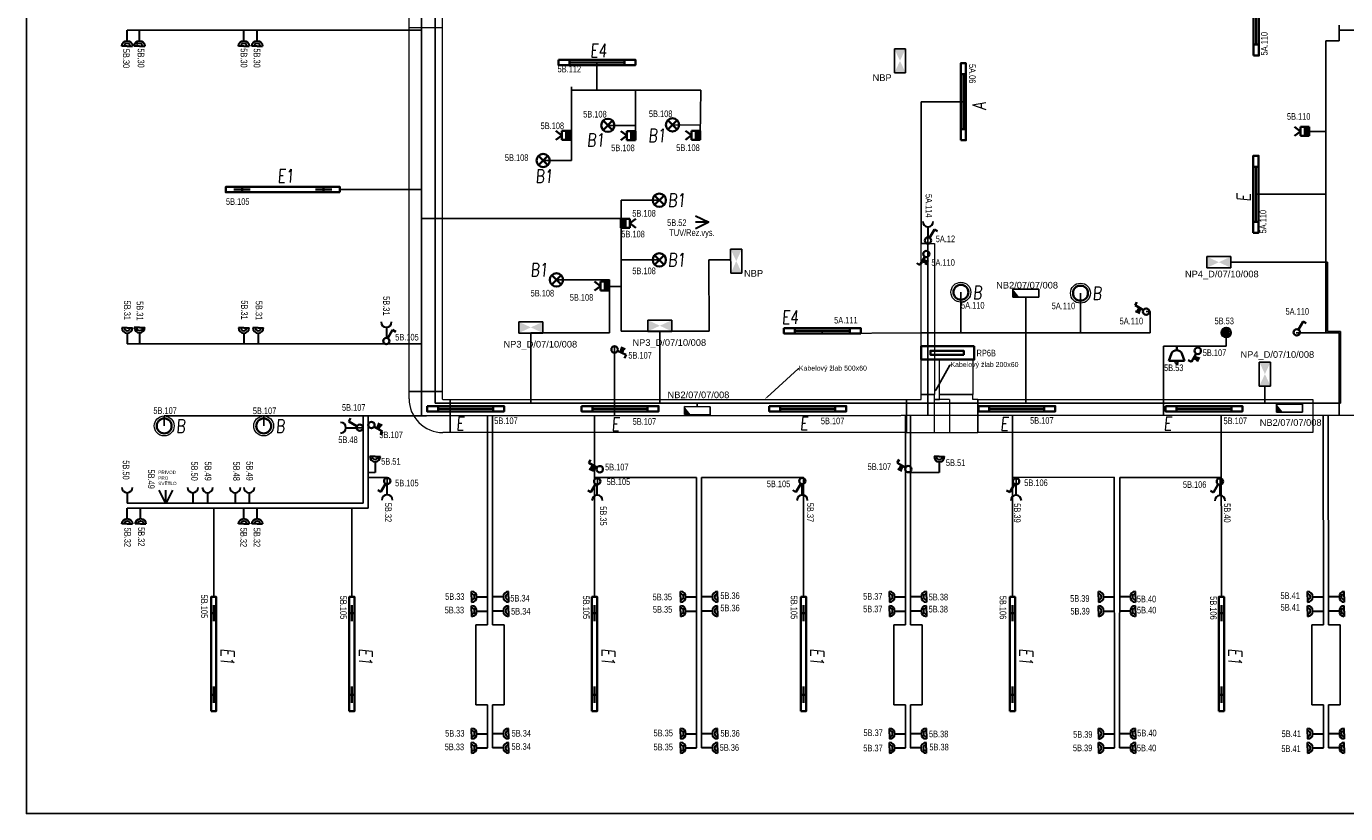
# Model space of a CAD drawing. Header units: millimetres. Extents: x 370888 to 505664, y 284292 to 447185.
# Tile 1 of 41: x 373037 to 392924, y 284292 to 296150. Entities that reach past the tile are written whole.
import ezdxf
from ezdxf import colors
from ezdxf.entities.mleader import LeaderData, LeaderLine
from ezdxf.enums import TextEntityAlignment as Align
from ezdxf.math import Vec2, Vec3

# ---------------------------------------------------------------- set-up
doc = ezdxf.new("R2010")
doc.units = ezdxf.units.MM
doc.header["$LTSCALE"] = 100
doc.layers.get('0').update_dxf_attribs({"color": 21, "linetype": 'CONTINUOUS'})
for name, color, linetype, lineweight in [('2DE_OBL', 91, 'CONTINUOUS', 35), ('2DE_OBL_L1', 91, 'CONTINUOUS', 35), ('CP_DETAL', 33, 'CONTINUOUS', 18), ('E_KABELOVY ŽLAB', 36, 'CONTINUOUS', 25), ('E_NOUZOVÉ+PP OSVĚTLENÍ', 60, 'CONTINUOUS', 25), ('E_ROZVADĚČE', 1, 'CONTINUOUS', 35), ('E_SVĚTLA POPIS', 130, 'CONTINUOUS', 30), ('E_VEDENÍ SILNOPROUD', 50, 'CONTINUOUS', 25), ('E_VEDENÍ_CBS', 214, 'CONTINUOUS', 25), ('E_VYPINACE', 170, 'CONTINUOUS', 35), ('E_ZÁSUVKY POPIS', 111, 'CONTINUOUS', 30), ('E_ZÁSUVKY-DVOJITE', 7, 'CONTINUOUS', 30), ('E_ZÁSUVKY.OST.+VYVODY', 11, 'CONTINUOUS', 30), ('E_ŽLABY', 40, 'CONTINUOUS', 15), ('U1 LIGHTING', 10, 'CONTINUOUS', 35)]:
    doc.layers.add(name, color=color, linetype=linetype, lineweight=lineweight)
for name, color, linetype in [('BEZPECNOSTNE SVETLA', 80, 'CONTINUOUS'), ('E_RÁM', 253, 'CONTINUOUS'), ('GC3_MEP_E_LV_SECURITY LIGHT', 80, 'CONTINUOUS'), ('PIKTOGRAMY', 210, 'CONTINUOUS'), ('PRIPOJKA 230V', 1, 'CONTINUOUS'), ('ŽLAB', 7, 'CONTINUOUS')]:
    doc.layers.add(name, color=color, linetype=linetype)
doc.styles.add('ARIAL', font='arial.ttf')
doc.styles.add('CP_ATTR', font='ROMANS.SHX')
doc.styles.add('CS-ROMANS', font='romans.shx', dxfattribs={"width": 0.75, "oblique": 5})
doc.styles.get("Standard").update_dxf_attribs({"font": 'arial.ttf'})
doc.styles.add('V+P_01_B3_E_FP_001$0$BLOCK', font='romans.shx', dxfattribs={"width": 0.8})

# ---------------------------------------------------------------- blocks, each defined once
blk = doc.blocks.new('A$C3423193F')
at = {"color": 1, "linetype": 'ByBlock'}
for p, q in [((80, 240), (0, 240)), ((80, 240), (160, 240)), ((80, 160), (80, 0))]:
    blk.add_line(p, q, dxfattribs=at)
for radius in [80, 45.2]:
    blk.add_arc((80, 240), radius, 180, 0, dxfattribs=at)
blk = doc.blocks.new('zasuvka_jednoducha')
at = {"color": 1, "lineweight": 30}
blk.add_line((19281, 12983), (19281, 13143), dxfattribs=at)
blk.add_arc((19281, 12903), 80, 0, 180, dxfattribs=at)
blk = doc.blocks.new('*U28', base_point=(57391, -22719))
at = {"lineweight": 30, "ltscale": 0.1}
for p, q in [((57291, -22519), (57391, -22719)), ((57391, -22719), (57391, -22519)), ((57391, -22719), (57491, -22519))]:
    blk.add_line(p, q, dxfattribs=at)
blk = doc.blocks.new('pripojka 230V')
at = {"layer": 'PRIPOJKA 230V', "color": 1, "xscale": -1}
blk.add_blockref('*U28', (0, -2, -40), dxfattribs=at)
blk = doc.blocks.new('*U30')
at = {"color": 0, "linetype": 'ByBlock'}
for p, q in [((24, 249.57), (96, 374.28)), ((96, 374.28), (143.56, 346.82))]:
    blk.add_line(p, q, dxfattribs=at)
blk.add_circle((0, 208), 48, dxfattribs=at)
blk = doc.blocks.new('prepinas-svetel-jednoduchy')
at = {"layer": 'E_VYPINACE', "rotation": 89.99999999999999}
blk.add_blockref('*U30', (208, 2), dxfattribs=at)
blk = doc.blocks.new('E')
at = {"layer": 'U1 LIGHTING', "style": 'CS-ROMANS', "oblique": 5, "width": 0.75}
blk.add_text('E', height=200, dxfattribs=at).set_placement((229480, 21709))
blk = doc.blocks.new('*U24')
at = {"color": 0, "linetype": 'ByBlock'}
for p, q in [((24, 249.57), (96, 374.28)), ((96, 374.28), (143.56, 346.82))]:
    blk.add_line(p, q, dxfattribs=at)
blk.add_circle((0, 208), 48, dxfattribs=at)
blk = doc.blocks.new('tlacitko_prepinac_svetla')
at = {"layer": 'E_VYPINACE'}
for points in [[(16875, 8774), (16940, 8744)], [(16888, 8798), (16951, 8769)], [(16930, 8722), (16960, 8787)]]:
    blk.add_lwpolyline(points, dxfattribs=at)
at = {"layer": 'E_VYPINACE', "rotation": 180}
blk.add_blockref('*U24', (16937, 9090), dxfattribs=at)
blk = doc.blocks.new('*U32', base_point=(28429, 5840))
at = {"linetype": 'ByBlock'}
blk.add_hatch(color=0, dxfattribs=at).paths.add_polyline_path([(28362, 5840), (28497, 5840), (28497, 5772), (28362, 5772)])
at = {"color": 0, "linetype": 'ByBlock'}
for p, q in [((28429, 5907), (28362, 5997)), ((28429, 5907), (28497, 5997)), ((28362, 5907), (28497, 5907)), ((28362, 5772), (28362, 5907)), ((28362, 5840), (28497, 5840)), ((28497, 5772), (28362, 5772)), ((28497, 5907), (28497, 5772))]:
    blk.add_line(p, q, dxfattribs=at)
blk = doc.blocks.new('pohybove-cidlo-svetla')
at = {"layer": 'E_VYPINACE', "rotation": 180}
blk.add_blockref('*U32', (-1, 30), dxfattribs=at)
blk = doc.blocks.new('*U52')
for p, q in [((0, -250), (0, 250)), ((0, 250), (110, 250)), ((120, 260), (120, 370)), ((120, 370), (620, 370)), ((620, 370), (620, 260)), ((110, -250), (0, -250))]:
    blk.add_line(p, q)
for radius in [510, 10]:
    blk.add_arc((110, 260), radius, 270, 0)
at = {"style": 'CP_ATTR', "flags": 9}
for tag in ['NAME', 'PRODUCER', 'PRODUCT-TYPE', 'ARTICLE', 'FLOW', 'NUMBER', 'SYSTEM', 'FORM', 'SIZE', 'OTHER']:
    blk.add_attdef(tag, (0, 0), '', height=0.0001, dxfattribs=at)
blk = doc.blocks.new('*U53')
for p, q in [((0, -250), (0, 250)), ((0, 250), (10960, 250)), ((10960, 250), (10960, -250)), ((10960, -250), (0, -250))]:
    blk.add_line(p, q)
at = {"style": 'CP_ATTR', "flags": 9}
for tag in ['NAME', 'PRODUCER', 'PRODUCT-TYPE', 'ARTICLE', 'FLOW', 'NUMBER', 'SYSTEM', 'FORM', 'SIZE', 'OTHER']:
    blk.add_attdef(tag, (0, 0), '', height=0.0001, dxfattribs=at)
blk = doc.blocks.new('*U54')
for p, q in [((0, -250), (0, 250)), ((0, 250), (0, 250)), ((0, 250), (225, 250)), ((225, 325), (225, 325)), ((225, 325), (425, 325)), ((225, 250), (225, 325)), ((425, 325), (425, 325)), ((425, 250), (425, 325)), ((650, 250), (425, 250)), ((650, 250), (650, 250)), ((650, 250), (650, -250)), ((0, -250), (0, -250)), ((0, -250), (650, -250)), ((650, -250), (650, -250))]:
    blk.add_line(p, q)
at = {"style": 'CP_ATTR', "flags": 9}
for tag in ['NAME', 'PRODUCER', 'PRODUCT-TYPE', 'ARTICLE', 'FLOW', 'NUMBER', 'SYSTEM', 'FORM', 'SIZE', 'OTHER']:
    blk.add_attdef(tag, (0, 0), '', height=0.0001, dxfattribs=at)
blk = doc.blocks.new('*U55')
for p, q in [((0, -100), (0, 100)), ((0, 100), (2275, 100)), ((2275, 100), (2275, -100)), ((2275, -100), (0, -100))]:
    blk.add_line(p, q)
at = {"style": 'CP_ATTR', "flags": 9}
for tag in ['NAME', 'PRODUCER', 'PRODUCT-TYPE', 'ARTICLE', 'FLOW', 'NUMBER', 'SYSTEM', 'FORM', 'SIZE', 'OTHER']:
    blk.add_attdef(tag, (0, 0), '', height=0.0001, dxfattribs=at)
blk = doc.blocks.new('2DELLI009_CZ')
for p, q in [((-0.5, 0.1), (-0.5, -0.1)), ((-0.5, 0), (0.5, 0)), ((0.5, 0.1), (0.5, -0.1))]:
    blk.add_line(p, q)
blk.add_lwpolyline([(-0.7, 0.2), (0.7, 0.2), (0.7, -0.2), (-0.7, -0.2)], close=True)
at = {"linetype": 'ByBlock', "style": 'CP_ATTR', "flags": 9}
for tag, p in [('NAME', (-0.092, -0.018)), ('GROUP', (-0.092, -0.018)), ('NUMBER', (-0.092, -0.018)), ('PRODUCER', (-0.092, -0.018)), ('ARTICLE', (-0.092, -0.018)), ('CHARACTER', (-0.092, -0.018)), ('VOLTAGE', (-0.092, -0.019)), ('WEIGHT', (-0.092, -0.018)), ('OTHER', (-0.092, -0.018)), ('PRODUCT-TYPE', (-0.092, -0.019)), ('ORDER-NO', (-0.092, -0.019)), ('POWER', (-0.092, -0.019))]:
    blk.add_attdef(tag, text='', height=0.00005, dxfattribs=at).set_placement(p, align=Align.MIDDLE_LEFT)
blk = doc.blocks.new('*U56')
at = {"layer": 'GC3_MEP_E_LV_SECURITY LIGHT', "linetype": 'ByBlock'}
for p, q in [((135, 59), (-255, 61)), ((-255, 61), (-255, -59)), ((135, -61), (135, 59)), ((-255, -59), (135, -61))]:
    blk.add_line(p, q, dxfattribs=at)
at = {"layer": 'GC3_MEP_E_LV_SECURITY LIGHT'}
blk.add_solid([(-255, 61), (-255, -59), (-158, -60)], dxfattribs=at)
at = {"layer": 'BEZPECNOSTNE SVETLA', "style": 'ARIAL'}
blk.add_attdef('BEZ.SV', (52, -54), '', height=100, dxfattribs=at)
blk = doc.blocks.new('V+P_01_B3_E_FP_001$0$E-LI-35')
at = {"layer": 'E_NOUZOVÉ+PP OSVĚTLENÍ', "linetype": 'ByBlock'}
for p, q in [((-10.9, -1.9), (10.9, -1.9)), ((-10.9, -12.1), (-10.9, -1.9)), ((10.9, -1.9), (10.9, -12.1)), ((-10.9, -12.1), (10.9, -12.1))]:
    blk.add_line(p, q, dxfattribs=at)
at = {"layer": 'E_NOUZOVÉ+PP OSVĚTLENÍ'}
blk.add_solid([(-10.9, -12.1), (-10.9, -1.9), (10.9, -1.9), (10.9, -12.1)], dxfattribs=at)
at = {"layer": 'E_NOUZOVÉ+PP OSVĚTLENÍ', "style": 'V+P_01_B3_E_FP_001$0$BLOCK', "width": 0.8, "flags": 8}
for tag, p in [('DIVERS.1', (-17.9, -2.1)), ('DIVERS.2', (-16.4, -12))]:
    blk.add_attdef(tag, text='', height=7.25, dxfattribs=at).set_placement(p, align=Align.RIGHT)
at = {"layer": 'E_NOUZOVÉ+PP OSVĚTLENÍ', "style": 'V+P_01_B3_E_FP_001$0$BLOCK', "width": 0.8}
for tag, p, height, flags in [('BLOCKNAME', (-6.8, -1.4), 2.54, 3), ('LEISTUNG', (13.3, -12), 7.25, 8)]:
    blk.add_attdef(tag, p, '', height=height, dxfattribs=dict(at, flags=flags))
blk.add_attdef('STROMKREIS', text='', height=7.25, dxfattribs=at).set_placement((-11.8, -23.8), align=Align.BOTTOM_CENTER)
blk = doc.blocks.new('*U59')
at = {"layer": 'GC3_MEP_E_LV_SECURITY LIGHT', "xscale": 16.54563019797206, "yscale": 16.54563022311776, "zscale": 16.54563022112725, "rotation": 270.0000000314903}
blk.add_blockref('V+P_01_B3_E_FP_001$0$E-LI-35', (116, 0), dxfattribs=at)
at = {"layer": 'PIKTOGRAMY', "style": 'ARIAL'}
blk.add_attdef('PIKTOGRAM', (162, -40), '', height=100, dxfattribs=at)
blk = doc.blocks.new('*U60')
at = {"layer": 'GC3_MEP_E_LV_SECURITY LIGHT', "xscale": 16.54563019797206, "yscale": 16.54563022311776, "zscale": 16.54563022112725}
blk.add_blockref('V+P_01_B3_E_FP_001$0$E-LI-35', (0, 116), dxfattribs=at)
at = {"layer": 'PIKTOGRAMY', "style": 'ARIAL'}
blk.add_attdef('PIKTOGRAM', (162, -40), '', height=100, dxfattribs=at)
blk = doc.blocks.new('*U61')
at = {"layer": 'GC3_MEP_E_LV_SECURITY LIGHT', "xscale": 16.54563019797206, "yscale": 16.54563022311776, "zscale": 16.54563022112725, "rotation": 270.2193183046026}
blk.add_blockref('V+P_01_B3_E_FP_001$0$E-LI-35', (116, 0), dxfattribs=at)
at = {"layer": 'PIKTOGRAMY', "style": 'ARIAL'}
blk.add_attdef('PIKTOGRAM', (162, -40), '', height=100, dxfattribs=at)
blk = doc.blocks.new('2DELLI018_CZ')
for p, q in [((-0.6, 0), (-0.4, 0)), ((-0.5, 0.1), (-0.5, -0.1)), ((0.4, 0), (0.6, 0)), ((0.5, 0.1), (0.5, -0.1))]:
    blk.add_line(p, q)
blk.add_lwpolyline([(-0.7, 0.2), (0.7, 0.2), (0.7, -0.2), (-0.7, -0.2)], close=True)
at = {"linetype": 'ByBlock', "style": 'CP_ATTR', "flags": 9}
for tag, p in [('NAME', (-0.092, -0.018)), ('GROUP', (-0.092, -0.018)), ('NUMBER', (-0.092, -0.018)), ('PRODUCER', (-0.092, -0.018)), ('ARTICLE', (-0.092, -0.018)), ('CHARACTER', (-0.092, -0.018)), ('VOLTAGE', (-0.092, -0.019)), ('WEIGHT', (-0.092, -0.018)), ('OTHER', (-0.092, -0.018)), ('PRODUCT-TYPE', (-0.092, -0.019)), ('ORDER-NO', (-0.092, -0.019)), ('POWER', (-0.092, -0.019))]:
    blk.add_attdef(tag, text='', height=0.00005, dxfattribs=at).set_placement(p, align=Align.MIDDLE_LEFT)
blk = doc.blocks.new('E1')
at = {"layer": 'U1 LIGHTING', "style": 'CS-ROMANS', "oblique": 5, "width": 0.75}
blk.add_text('E1', height=200, dxfattribs=at).set_placement((229480, 21709))
blk = doc.blocks.new('2DELPH010_CZ')
blk.add_ellipse((0, 0), major_axis=(-0.053, 0.053), ratio=1, start_param=3.926991, end_param=10.210176)
at = {"layer": 'CP_DETAL'}
blk.add_ellipse((0, 0), major_axis=(-0.0707, 0.0707), ratio=1, start_param=3.926991, end_param=10.210176, dxfattribs=at)
at = {"linetype": 'ByBlock', "style": 'CP_ATTR', "flags": 9}
for tag in ['NAME', 'GROUP', 'NUMBER', 'PRODUCER', 'ARTICLE', 'PRODUCT-TYPE', 'ORDER-NO', 'CHARACTER', 'POWER', 'VOLTAGE', 'WEIGHT', 'OTHER']:
    blk.add_attdef(tag, text='', height=0.00000005, dxfattribs=at).set_placement((0, 0), align=Align.MIDDLE_LEFT)
blk = doc.blocks.new('B')
at = {"layer": 'U1 LIGHTING', "style": 'CS-ROMANS', "oblique": 5, "width": 0.75}
blk.add_text('B', height=200, dxfattribs=at).set_placement((229480, 21709))
blk = doc.blocks.new('*U62')
for p, q in [((0, -250), (0, 250)), ((0, 250), (6877, 250)), ((6877, 250), (6877, -250)), ((6877, -250), (0, -250))]:
    blk.add_line(p, q)
at = {"style": 'CP_ATTR', "flags": 9}
for tag in ['NAME', 'PRODUCER', 'PRODUCT-TYPE', 'ARTICLE', 'FLOW', 'NUMBER', 'SYSTEM', 'FORM', 'SIZE', 'OTHER']:
    blk.add_attdef(tag, (0, 0), '', height=0.0001, dxfattribs=at)
blk = doc.blocks.new('E4')
at = {"layer": 'U1 LIGHTING', "style": 'CS-ROMANS', "oblique": 5, "width": 0.75}
blk.add_text('E4', height=200, dxfattribs=at).set_placement((229480, 21709))
blk = doc.blocks.new('2DELLI_01_CZ')
for p, q in [((-0.354, 0.354), (0.354, -0.354)), ((-0.354, -0.354), (0.354, 0.354))]:
    blk.add_line(p, q)
blk.add_circle((0, 0), 0.5)
at = {"linetype": 'ByBlock', "style": 'CP_ATTR', "flags": 9}
for tag, p in [('NAME', (-0.092, -0.018)), ('GROUP', (-0.092, -0.018)), ('NUMBER', (-0.092, -0.018)), ('PRODUCER', (-0.092, -0.018)), ('ARTICLE', (-0.092, -0.018)), ('CHARACTER', (-0.092, -0.018)), ('VOLTAGE', (-0.092, -0.019)), ('WEIGHT', (-0.092, -0.018)), ('OTHER', (-0.092, -0.018)), ('PRODUCT-TYPE', (-0.092, -0.019)), ('ORDER-NO', (-0.092, -0.019)), ('POWER', (-0.092, -0.019))]:
    blk.add_attdef(tag, text='', height=0.00005, dxfattribs=at).set_placement(p, align=Align.MIDDLE_LEFT)
blk = doc.blocks.new('B1')
at = {"layer": 'U1 LIGHTING', "style": 'CS-ROMANS', "oblique": 5, "width": 0.75}
blk.add_text('B1', height=200, dxfattribs=at).set_placement((229480, 21709))
blk = doc.blocks.new('CPEL_3386')
blk.add_hatch(color=256).paths.add_polyline_path([(-0.2, 0, 1), (0.2, 0, 1)])
for radius in [0.35, 0.2]:
    blk.add_circle((0, 0), radius)
at = {"linetype": 'ByBlock', "style": 'CP_ATTR', "flags": 9}
for tag, p in [('NAME', (-0.092, -0.018)), ('GROUP', (-0.092, -0.018)), ('NUMBER', (-0.092, -0.018)), ('PRODUCER', (-0.092, -0.018)), ('ARTICLE', (-0.092, -0.018)), ('CHARACTER', (-0.092, -0.018)), ('VOLTAGE', (-0.092, -0.019)), ('WEIGHT', (-0.092, -0.018)), ('OTHER', (-0.092, -0.018)), ('PRODUCT-TYPE', (-0.092, -0.019)), ('ORDER-NO', (-0.092, -0.019)), ('POWER', (-0.092, -0.019))]:
    blk.add_attdef(tag, text='', height=0.00005, dxfattribs=at).set_placement(p, align=Align.MIDDLE_LEFT)
blk = doc.blocks.new('CPEL_1003')
for p, q in [((0, 0), (0, -0.3)), ((-0.4, -0.55), (-0.6, -1.1)), ((0.4, -0.55), (0.6, -1.1)), ((-0.6, -1.1), (0.6, -1.1))]:
    blk.add_line(p, q)
blk.add_circle((0, -1.2), 0.1)
blk.add_arc((0, -0.745), 0.445, 25.98923, 154.01077)
at = {"linetype": 'ByBlock', "style": 'CP_ATTR', "flags": 9}
for tag, p in [('NAME', (-0.092, -0.018)), ('GROUP', (-0.092, -0.018)), ('NUMBER', (-0.092, -0.018)), ('PRODUCER', (-0.092, -0.018)), ('ARTICLE', (-0.092, -0.018)), ('CHARACTER', (-0.092, -0.018)), ('VOLTAGE', (-0.092, -0.019)), ('WEIGHT', (-0.092, -0.018)), ('OTHER', (-0.092, -0.018)), ('PRODUCT-TYPE', (-0.092, -0.019)), ('ORDER-NO', (-0.092, -0.019)), ('POWER', (-0.092, -0.019))]:
    blk.add_attdef(tag, text='', height=0.00005, dxfattribs=at).set_placement(p, align=Align.MIDDLE_LEFT)
blk = doc.blocks.new('Rozvaděč')
at = {"layer": 'E_ROZVADĚČE'}
blk.add_lwpolyline([(2, 6), (802, 6), (802, 206), (2, 206), (2, 6)], dxfattribs=at)
blk.add_lwpolyline([(161, 134), (664, 134), (664, 73), (161, 73)], close=True, dxfattribs=at)
blk = doc.blocks.new('*U153')
for p, q in [((0, -250), (0, 250)), ((0, 250), (0, 250)), ((0, 250), (75, 250)), ((75, 325), (75, 325)), ((75, 325), (575, 325)), ((75, 250), (75, 325)), ((575, 325), (575, 325)), ((575, 250), (575, 325)), ((650, 250), (575, 250)), ((650, 250), (650, 250)), ((650, 250), (650, -250)), ((0, -250), (0, -250)), ((0, -250), (650, -250)), ((650, -250), (650, -250))]:
    blk.add_line(p, q)
at = {"style": 'CP_ATTR', "flags": 9}
for tag in ['NAME', 'PRODUCER', 'PRODUCT-TYPE', 'ARTICLE', 'FLOW', 'NUMBER', 'SYSTEM', 'FORM', 'SIZE', 'OTHER']:
    blk.add_attdef(tag, (0, 0), '', height=0.0001, dxfattribs=at)
blk = doc.blocks.new('*U154')
for p, q in [((0, -250), (0, 250)), ((0, 250), (5050, 250)), ((5050, 250), (5050, -250)), ((5050, -250), (0, -250))]:
    blk.add_line(p, q)
at = {"linetype": 'ByBlock', "style": 'CP_ATTR', "flags": 9}
for tag in ['NAME', 'PRODUCER', 'PRODUCT-TYPE', 'ARTICLE', 'FLOW', 'NUMBER', 'SYSTEM', 'FORM', 'SIZE', 'OTHER']:
    blk.add_attdef(tag, (0, 0), '', height=0.0001, dxfattribs=at)
blk = doc.blocks.new('*U158')
for p, q in [((0, -250), (0, 250)), ((0, 250), (526, 250)), ((526, 250), (526, -250)), ((526, -250), (0, -250))]:
    blk.add_line(p, q)
at = {"linetype": 'ByBlock', "style": 'CP_ATTR', "flags": 9}
for tag in ['NAME', 'PRODUCER', 'PRODUCT-TYPE', 'ARTICLE', 'FLOW', 'NUMBER', 'SYSTEM', 'FORM', 'SIZE', 'OTHER']:
    blk.add_attdef(tag, (0, 0), '', height=0.0001, dxfattribs=at)
blk = doc.blocks.new('A')
at = {"layer": 'U1 LIGHTING', "style": 'CS-ROMANS', "oblique": 5, "width": 0.75}
blk.add_text('A', height=200, dxfattribs=at).set_placement((229480, 21709))

msp = doc.modelspace()

# ---------------------------------------------------------------- linework, layer by layer
at = {"layer": 'E_RÁM', "color": 252, "true_color": 0x939598}
msp.add_lwpolyline([(399617, 284292), (373037, 284292), (373037, 307972), (399617, 307972)], close=True, dxfattribs=at)
at = {"layer": 'E_VEDENÍ SILNOPROUD'}
for p, q in [((378992, 302080), (378992, 290285)), ((392827, 296170), (392827, 296095)), ((374556, 296095), (379001, 296095)), ((392827, 295932), (392627, 295932)), ((392627, 295932), (392627, 291532)), ((392827, 296095), (392827, 295932)), ((392827, 296095), (398097, 296095)), ((381638, 295608), (381638, 295192)), ((381252, 295192), (381252, 295242)), ((383202, 295192), (381252, 295192)), ((381252, 294130), (381252, 295192)), ((382220, 294505), (382220, 295192)), ((383196, 294509), (383202, 295192)), ((387161, 295016), (386527, 295016)), ((386527, 295016), (386527, 292882)), ((381802, 294660), (382220, 294660)), ((382777, 294667), (383197, 294663)), ((392376, 294568), (392627, 294568)), ((380827, 294130), (381252, 294130)), ((377762, 293692), (378992, 293692)), ((382578, 293532), (382002, 293532)), ((382002, 291557), (382002, 293532)), ((391572, 293621), (392627, 293621)), ((382002, 293257), (379001, 293257)), ((386627, 292878), (386628, 292973)), ((386527, 292882), (386627, 292878)), ((386627, 290290), (386627, 292882)), ((382578, 292632), (382002, 292632)), ((381027, 292332), (381827, 292332)), ((381827, 292232), (381827, 292332)), ((381827, 292232), (382002, 292232)), ((381827, 292232), (381827, 291532)), ((387124, 292146), (387121, 291532)), ((388927, 292132), (388927, 291532)), ((389977, 291854), (389917, 291854)), ((389977, 291532), (389977, 291854)), ((382002, 291557), (382586, 291557)), ((385035, 291566), (385035, 291526)), ((374556, 291370), (378992, 291370)), ((381827, 291532), (380641, 291532)), ((385035, 291526), (386527, 291532)), ((388927, 291532), (386527, 291532)), ((388927, 291532), (389977, 291532)), ((391122, 291332), (391122, 291540)), ((392177, 291532), (392627, 291532)), ((392627, 291532), (392827, 291532)), ((392827, 291532), (392827, 290294)), ((381902, 291332), (381903, 290287)), ((390177, 291332), (390177, 290292)), ((391122, 291332), (390177, 291332)), ((375114, 290132), (375114, 290285)), ((375114, 290285), (379069, 290285)), ((376614, 290285), (376614, 290132)), ((378114, 290285), (378114, 290105)), ((378189, 290285), (378189, 289343)), ((379069, 290285), (394464, 290295)), ((379989, 289357), (379989, 290286)), ((380064, 287135), (380062, 290286)), ((381602, 287557), (381601, 290287)), ((386289, 289357), (386289, 290290)), ((386364, 287135), (386362, 290290)), ((387902, 287557), (387900, 290291)), ((391052, 287557), (391050, 290293)), ((392589, 287135), (392587, 290294)), ((392664, 287135), (392662, 290294)), ((375114, 290132), (375114, 290132)), ((375114, 290132), (375114, 290132)), ((375114, 290132), (375114, 290132)), ((375114, 290132), (375114, 290132)), ((378114, 290105), (378014, 290105)), ((378114, 288970), (378114, 290105)), ((378293, 289432), (378189, 289432)), ((378189, 288895), (378189, 289357)), ((378189, 289357), (378473, 289357)), ((378475, 289255), (378473, 289357)), ((379989, 287135), (379989, 289357)), ((383139, 289357), (381601, 289357)), ((381644, 289249), (381644, 289357)), ((383139, 285282), (383139, 289357)), ((384752, 289357), (383214, 289357)), ((383214, 289357), (383214, 285282)), ((384752, 287557), (384752, 289357)), ((386289, 287135), (386289, 289357)), ((386799, 289432), (386363, 289432)), ((389433, 289361), (387903, 289357)), ((387956, 289249), (387956, 289357)), ((389439, 285281), (389433, 289361)), ((389514, 285282), (389519, 289357)), ((389519, 289357), (391051, 289357)), ((391031, 289244), (391031, 289357)), ((374556, 288970), (378114, 288970)), ((374556, 288895), (378189, 288895)), ((375860, 287557), (375860, 288895)), ((377944, 287557), (377944, 288895)), ((379814, 285930), (379814, 287135)), ((379814, 287135), (379989, 287135)), ((380239, 287135), (380064, 287135)), ((380239, 285930), (380239, 287135)), ((386114, 285930), (386114, 287135)), ((386114, 287135), (386289, 287135)), ((386539, 287135), (386364, 287135)), ((386539, 285930), (386539, 287135)), ((392414, 285930), (392414, 287135)), ((392414, 287135), (392589, 287135)), ((392840, 287135), (392664, 287135)), ((392840, 285930), (392840, 287135)), ((379989, 285930), (379814, 285930)), ((379989, 285282), (379989, 285930)), ((380064, 285282), (380064, 285930)), ((380064, 285930), (380239, 285930)), ((386289, 285930), (386114, 285930)), ((386289, 285282), (386289, 285930)), ((386364, 285282), (386364, 285930)), ((386364, 285930), (386539, 285930)), ((392589, 285930), (392414, 285930)), ((392589, 285282), (392589, 285930)), ((392664, 285282), (392664, 285930)), ((392664, 285930), (392840, 285930))]:
    msp.add_line(p, q, dxfattribs=at)
at = {"layer": 'E_VEDENÍ_CBS'}
for p, q in [((379199, 301857), (379199, 290474)), ((383323, 292632), (383654, 292633)), ((383327, 291557), (383323, 292632)), ((391193, 292598), (392527, 292598)), ((392527, 292598), (392652, 292598)), ((392627, 292598), (392627, 292598)), ((392652, 292598), (392652, 291556)), ((388104, 292072), (388104, 290474)), ((382586, 291557), (383327, 291557)), ((382586, 291557), (382586, 290474)), ((392652, 291556), (392848, 291556)), ((392848, 291556), (392848, 290474)), ((380641, 291532), (380641, 290474)), ((391707, 290733), (391707, 290474)), ((379199, 290474), (391707, 290474)), ((383150, 290422), (383150, 290474)), ((391707, 290474), (392848, 290474)), ((392078, 290459), (392078, 290474))]:
    msp.add_line(p, q, dxfattribs=at)
at = {"layer": 'E_ŽLABY'}
msp.add_line((378805, 296132), (379305, 296132), dxfattribs=at)

# ---------------------------------------------------------------- block references
msp.add_blockref('E1', (147340, 272090))
for name, p, rotation in [('Rozvaděč', (387328, 291338), 180), ('E1', (354258, 516259), 270), ('E1', (356342, 516259), 270), ('E1', (360000, 516259), 270), ('E1', (363150, 516259), 270), ('E1', (366300, 516259), 270), ('E1', (369450, 516259), 270)]:
    msp.add_blockref(name, p, dxfattribs=dict(rotation=rotation))
at = {"layer": '2DE_OBL'}
for name, p, xscale, yscale, zscale in [('2DELLI_01_CZ', (381802, 294660), 200, 200, 100), ('2DELLI_01_CZ', (382777, 294667), 200, 200, 100), ('2DELLI_01_CZ', (380827, 294130), 200, 200, 100), ('2DELLI_01_CZ', (382578, 293532), 200, 200, 100), ('2DELLI_01_CZ', (382578, 292632), 200, 200, 100), ('2DELLI_01_CZ', (381027, 292332), 200, 200, 100), ('2DELPH010_CZ', (387124, 292146), 1500, 1500, 252.5252525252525), ('2DELPH010_CZ', (388927, 292132), 1500, 1500, 252.5252525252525), ('2DELPH010_CZ', (375114, 290132), 1500, 1500, 252.5252525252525), ('2DELPH010_CZ', (376614, 290132), 1500, 1500, 252.5252525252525)]:
    msp.add_blockref(name, p, dxfattribs=dict(at, xscale=xscale, yscale=yscale, zscale=zscale))
at = {"layer": '2DE_OBL', "xscale": 1228.571428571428, "yscale": 200, "zscale": 1000}
for p, rotation in [((376902, 293692), 180), ((375860, 286697), 89.99999999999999), ((377944, 286697), 89.99999999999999), ((381602, 286697), 89.99999999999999), ((384752, 286697), 89.99999999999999), ((387902, 286697), 89.99999999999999), ((391052, 286697), 89.99999999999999)]:
    msp.add_blockref('2DELLI018_CZ', p, dxfattribs=dict(at, rotation=rotation))
at = {"layer": '2DE_OBL_L1', "xscale": 828.5714285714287, "yscale": 200, "zscale": 1000, "rotation": 90}
for p in [(391577, 296291), (387161, 295016), (391572, 293621)]:
    msp.add_blockref('2DELLI009_CZ', p, dxfattribs=at)
at = {"layer": '2DE_OBL_L1', "xscale": 828.5714285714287, "yscale": 200, "zscale": 1000}
for p in [(381638, 295608), (385035, 291566), (379657, 290390), (381986, 290390), (384816, 290391), (387967, 290390), (390789, 290391)]:
    msp.add_blockref('2DELLI009_CZ', p, dxfattribs=at)
at = {"layer": 'E_NOUZOVÉ+PP OSVĚTLENÍ'}
ref = msp.add_blockref('*U61', (386206, 295632), dxfattribs=at)
ref.add_attrib('PIKTOGRAM', 'NBP', (385793, 295329), dxfattribs={"height": 100, "style": 'ARIAL'})
ref = msp.add_blockref('*U61', (383738, 292615), dxfattribs=at)
ref.add_attrib('PIKTOGRAM', 'NBP', (383855, 292380), dxfattribs={"height": 100, "style": 'ARIAL'})
ref = msp.add_blockref('*U60', (391013, 292598), dxfattribs=at)
ref.add_attrib('PIKTOGRAM', 'NP4_D/07/10/008', (390502, 292370), dxfattribs={"height": 100, "style": 'ARIAL'})
ref = msp.add_blockref('*U56', (388164, 292132), dxfattribs=at)
ref.add_attrib('BEZ.SV', 'NB2/07/07/008', (387656, 292202), dxfattribs={"layer": 'BEZPECNOSTNE SVETLA', "height": 100, "style": 'ARIAL'})
ref = msp.add_blockref('*U60', (380641, 291616), dxfattribs=at)
ref.add_attrib('PIKTOGRAM', 'NP3_D/07/10/008', (380229, 291313), dxfattribs={"height": 100, "style": 'ARIAL'})
ref = msp.add_blockref('*U60', (382586, 291641), dxfattribs=at)
ref.add_attrib('PIKTOGRAM', 'NP3_D/07/10/008', (382173, 291338), dxfattribs={"height": 100, "style": 'ARIAL'})
ref = msp.add_blockref('*U59', (391707, 290913), dxfattribs=at)
ref.add_attrib('PIKTOGRAM', 'NP4_D/07/10/008', (391339, 291158), dxfattribs={"height": 100, "style": 'ARIAL'})
ref = msp.add_blockref('*U56', (383210, 290362), dxfattribs=at)
ref.add_attrib('BEZ.SV', 'NB2/07/07/008', (382702, 290550), dxfattribs={"layer": 'BEZPECNOSTNE SVETLA', "height": 100, "style": 'ARIAL'})
ref = msp.add_blockref('*U56', (392137, 290399), dxfattribs=at)
ref.add_attrib('BEZ.SV', 'NB2/07/07/008', (391629, 290133), dxfattribs={"layer": 'BEZPECNOSTNE SVETLA', "height": 100, "style": 'ARIAL'})
at = {"layer": 'E_VEDENÍ_CBS', "rotation": 90}
msp.add_blockref('A', (409208, 65413), dxfattribs=at)
at = {"layer": 'E_VYPINACE'}
for name, p, rotation in [('prepinas-svetel-jednoduchy', (378460, 291411), 270), ('prepinas-svetel-jednoduchy', (392185, 291541), 270), ('tlacitko_prepinac_svetla', (386928, 273109), 89.35241894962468), ('prepinas-svetel-jednoduchy', (378478, 289303), 89.99999999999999), ('prepinas-svetel-jednoduchy', (381644, 289298), 89.99999999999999), ('prepinas-svetel-jednoduchy', (384735, 289302), 89.99999999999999), ('prepinas-svetel-jednoduchy', (387958, 289298), 89.99999999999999), ('prepinas-svetel-jednoduchy', (391030, 289294), 89.99999999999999)]:
    msp.add_blockref(name, p, dxfattribs=dict(at, rotation=rotation))
at = {"layer": 'E_VYPINACE', "xscale": 200, "yscale": 200, "zscale": 200}
for name, p in [('CPEL_3386', (391122, 291540)), ('CPEL_1003', (390377, 291332))]:
    msp.add_blockref(name, p, dxfattribs=at)
at = {"layer": 'E_VYPINACE'}
msp.add_blockref('tlacitko_prepinac_svetla', (373758, 282381), dxfattribs=at)
at = {"layer": 'E_ZÁSUVKY-DVOJITE', "xscale": -1, "rotation": 180}
for p in [(374476, 296095), (374661, 296095), (376234, 296095), (376436, 296095), (374476, 288895), (374679, 288895), (376234, 288895), (376435, 288895)]:
    msp.add_blockref('A$C3423193F', p, dxfattribs=at)
at = {"layer": 'E_ZÁSUVKY-DVOJITE'}
for p in [(374476, 291370), (374663, 291374), (376234, 291370), (376451, 291370), (378213, 289432), (386719, 289430)]:
    msp.add_blockref('A$C3423193F', p, dxfattribs=at)
for p, rotation in [((379989, 287477), 89.99999999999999), ((380064, 287637), 270), ((383139, 287477), 89.99999999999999), ((383214, 287637), 270), ((386289, 287477), 89.99999999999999), ((386364, 287637), 270), ((389439, 287477), 89.99999999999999), ((389514, 287637), 270), ((392589, 287477), 89.99999999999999), ((392664, 287637), 270), ((379989, 287263), 89.99999999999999), ((380064, 287423), 270), ((383139, 287263), 89.99999999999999), ((383214, 287423), 270), ((386289, 287263), 89.99999999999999), ((386364, 287423), 270), ((389439, 287263), 89.99999999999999), ((389514, 287423), 270), ((392589, 287263), 89.99999999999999), ((392664, 287423), 270), ((379989, 285416), 89.99999999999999), ((380064, 285576), 270), ((383139, 285416), 89.99999999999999), ((383214, 285576), 270), ((386289, 285416), 89.99999999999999), ((386364, 285576), 270), ((389439, 285415), 89.99999999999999), ((389514, 285576), 270), ((392589, 285416), 89.99999999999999), ((392664, 285576), 270), ((379989, 285202), 89.99999999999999), ((380064, 285362), 270), ((383139, 285202), 89.99999999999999), ((383214, 285362), 270), ((386289, 285202), 89.99999999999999), ((386360, 285362), 270), ((389439, 285201), 89.99999999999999), ((389514, 285362), 270), ((392589, 285202), 89.99999999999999), ((392664, 285362), 270)]:
    msp.add_blockref('A$C3423193F', p, dxfattribs=dict(at, rotation=rotation))
at = {"layer": 'E_ZÁSUVKY.OST.+VYVODY', "rotation": 89.99999999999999}
msp.add_blockref('pripojka 230V', (383321, 293199), dxfattribs=at)
at = {"layer": 'E_ZÁSUVKY.OST.+VYVODY', "color": 1}
for name, p, rotation in [('zasuvka_jednoducha', (405909, 306115), 180), ('tlacitko_prepinac_svetla', (381035, 308790), 270), ('zasuvka_jednoducha', (397744, 304601), 180), ('tlacitko_prepinac_svetla', (392227, 275185), 94.99999999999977), ('zasuvka_jednoducha', (364871, 309386), 270), ('tlacitko_prepinac_svetla', (372798, 306417), 270), ('tlacitko_prepinac_svetla', (377449, 306418), 270), ('zasuvka_jednoducha', (393837, 302109), 180), ('zasuvka_jednoducha', (394827, 302109), 180), ('zasuvka_jednoducha', (395049, 302108), 180), ('zasuvka_jednoducha', (395465, 302108), 180), ('zasuvka_jednoducha', (395676, 302107), 180)]:
    msp.add_blockref(name, p, dxfattribs=dict(at, rotation=rotation))
for name, p in [('tlacitko_prepinac_svetla', (369666, 283839)), ('zasuvka_jednoducha', (359194, 276112)), ('zasuvka_jednoducha', (362362, 276105)), ('zasuvka_jednoducha', (365452, 276108)), ('zasuvka_jednoducha', (368675, 276106)), ('zasuvka_jednoducha', (371749, 276100))]:
    msp.add_blockref(name, p, dxfattribs=at)
at = {"layer": 'E_ZÁSUVKY.OST.+VYVODY'}
msp.add_blockref('pripojka 230V', (375137, 288965), dxfattribs=at)
at = {"layer": 'E_ŽLABY'}
for name, p, rotation in [('*U53', (379055, 301612), 270), ('*U55', (386627, 290606), 90), ('*U158', (387052, 290606), 90)]:
    msp.add_blockref(name, p, dxfattribs=dict(at, rotation=rotation))
for name, p in [('E4', (152054, 273977)), ('B1', (152006, 272630)), ('B1', (152931, 272700)), ('B1', (151229, 272086)), ('B1', (153228, 271723)), ('B1', (151153, 270676)), ('B1', (153228, 270823)), ('B', (157824, 270334)), ('B', (159627, 270320)), ('E4', (154944, 269960)), ('*U62', (379425, 290282)), ('*U154', (387377, 290281)), ('B', (145814, 268320)), ('B', (147314, 268320))]:
    msp.add_blockref(name, p, dxfattribs=at)
at = {"layer": 'E_ŽLABY', "zscale": 50, "rotation": 270}
msp.add_blockref('*U52', (379055, 290652), dxfattribs=at)
at = {"layer": 'E_ŽLABY', "zscale": 50}
for name, p in [('*U54', (386302, 290281)), ('*U153', (386727, 290281))]:
    msp.add_blockref(name, p, dxfattribs=at)
at = {"layer": 'U1 LIGHTING', "rotation": 90}
msp.add_blockref('E', (413199, 64034), dxfattribs=at)
at = {"layer": 'U1 LIGHTING'}
for p in [(150034, 268358), (152374, 268349), (155217, 268362), (158238, 268353), (160700, 268361)]:
    msp.add_blockref('E', p, dxfattribs=at)
at = {"layer": 'ŽLAB'}
for name, p, rotation in [('pohybove-cidlo-svetla', (381143, 294506), 270), ('pohybove-cidlo-svetla', (382123, 294504), 270), ('pohybove-cidlo-svetla', (383098, 294509), 270), ('pohybove-cidlo-svetla', (392278, 294567), 269.9999999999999), ('pohybove-cidlo-svetla', (382098, 293186), 89.99999999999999), ('prepinas-svetel-jednoduchy', (386626, 292925), 270), ('pohybove-cidlo-svetla', (381726, 292237), 270)]:
    msp.add_blockref(name, p, dxfattribs=dict(at, rotation=rotation))
msp.add_blockref('prepinas-svetel-jednoduchy', (378062, 290103), dxfattribs=at)

# ---------------------------------------------------------------- texts
at = {"layer": 'E_SVĚTLA POPIS', "width": 0.8}
for s, rotation, p in [('5A.110', 90, (391747, 295713)), ('5A.06', 270, (387246, 295584)), ('5A.110', 90, (391728, 293032)), ('5B.105', 270, (375668, 287590)), ('5B.105', 270, (377765, 287574)), ('5B.105', 270, (381426, 287576)), ('5B.105', 270, (384559, 287575)), ('5B.106', 270, (387709, 287573)), ('5B.106', 270, (390881, 287567))]:
    msp.add_text(s, height=100, rotation=rotation, dxfattribs=at).set_placement(p)
for s, p in [('5B.112', (381044, 295459)), ('5B.108', (381430, 294778)), ('5B.108', (382421, 294784)), ('5B.110', (392039, 294744)), ('5B.108', (380788, 294603)), ('5B.108', (381853, 294271)), ('5B.108', (382833, 294273)), ('5B.108', (380250, 294124)), ('5B.105', (376045, 293462)), ('5B.108', (382171, 293285)), ('5B.108', (382005, 292972)), ('5A.12', (386745, 292900)), ('5A.110', (386679, 292544)), ('5B.108', (382171, 292418)), ('5B.108', (380638, 292082)), ('5B.108', (381228, 292018)), ('5A.110', (387126, 291899)), ('5A.110', (388493, 291890)), ('5A.111', (385213, 291675)), ('5A.110', (389517, 291662)), ('5A.110', (392018, 291807)), ('5B.105', (378597, 291419)), ('5B.107', (382111, 291146)), ('5B.107', (390770, 291185)), ('5B.107', (374951, 290313)), ('5B.107', (376450, 290310)), ('5B.107', (377794, 290360)), ('5B.107', (380089, 290160)), ('5B.107', (382176, 290149)), ('5B.107', (385013, 290158)), ('5B.107', (388167, 290164)), ('5B.107', (391083, 290159)), ('5B.107', (378358, 289948)), ('5B.51', (378385, 289548)), ('5B.107', (381760, 289462)), ('5B.107', (385718, 289469)), ('5B.51', (386898, 289528)), ('5B.105', (381785, 289241)), ('5B.105', (384198, 289209)), ('5B.106', (388079, 289226)), ('5B.106', (390471, 289199))]:
    msp.add_text(s, height=100, dxfattribs=at).set_placement(p)
at = {"layer": 'E_ZÁSUVKY POPIS', "width": 0.8}
for s, p in [('5B.30', (374492, 295813)), ('5B.30', (374715, 295819)), ('5B.30', (376266, 295821)), ('5B.30', (376463, 295819)), ('5A.114', (386591, 293626)), ('5B.31', (374508, 292019)), ('5B.31', (374698, 292011)), ('5B.31', (376274, 292024)), ('5B.31', (376493, 292017)), ('5B.31', (378415, 292087)), ('5B.50', (374490, 289614)), ('5B.50', (375521, 289597)), ('5B.49', (375726, 289597)), ('5B.48', (376154, 289596)), ('5B.49', (376353, 289599)), ('5B.49', (374869, 289476)), ('5B.32', (378442, 288974)), ('5B.37', (384804, 288974)), ('5B.39', (387924, 288967)), ('5B.40', (391089, 288968)), ('5B.35', (381683, 288922)), ('5B.32', (374513, 288599)), ('5B.32', (374720, 288608)), ('5B.32', (376262, 288598)), ('5B.32', (376462, 288598))]:
    msp.add_text(s, height=100, rotation=270, dxfattribs=at).set_placement(p)
for s, p in [('5B.52', (382696, 293144)), ('TUV/Rez.vys.', (382728, 292994)), ('5B.53', (390948, 291664)), ('RP6B', (387360, 291180)), ('5B.53', (390187, 290958)), ('5B.48', (377739, 289874)), ('5B.105', (378595, 289222)), ('5B.33', (379349, 287512)), ('5B.34', (380332, 287487)), ('5B.35', (382477, 287505)), ('5B.36', (383498, 287525)), ('5B.37', (385650, 287514)), ('5B.38', (386639, 287504)), ('5B.39', (388771, 287483)), ('5B.40', (389776, 287475)), ('5B.41', (391942, 287525)), ('5B.33', (379343, 287308)), ('5B.34', (380343, 287290)), ('5B.35', (382481, 287318)), ('5B.36', (383498, 287340)), ('5B.37', (385650, 287325)), ('5B.38', (386637, 287322)), ('5B.39', (388775, 287291)), ('5B.40', (389778, 287307)), ('5B.41', (391944, 287349)), ('5B.33', (379349, 285451)), ('5B.34', (380352, 285452)), ('5B.35', (382491, 285456)), ('5B.36', (383499, 285452)), ('5B.37', (385655, 285460)), ('5B.38', (386643, 285442)), ('5B.39', (388816, 285435)), ('5B.40', (389782, 285456)), ('5B.41', (391959, 285444)), ('5B.33', (379343, 285247)), ('5B.34', (380349, 285253)), ('5B.35', (382491, 285245)), ('5B.36', (383488, 285238)), ('5B.37', (385653, 285229)), ('5B.38', (386649, 285244)), ('5B.39', (388813, 285232)), ('5B.40', (389777, 285231)), ('5B.41', (391955, 285220))]:
    msp.add_text(s, height=100, dxfattribs=at).set_placement(p)
at = {"layer": 'E_ZÁSUVKY POPIS', "insert": (375025, 289457), "char_height": 50, "attachment_point": 1}
msp.add_mtext_dynamic_manual_height_columns('PŘÍVOD PRO SVĚTLO', width=210, gutter_width=12.5, heights=[0], dxfattribs=at)

# ---------------------------------------------------------------- leaders
at = {"layer": 'E_KABELOVY ŽLAB'}
ml = msp.add_multileader_mtext('Standard', dxfattribs=at)
ml.set_content('Kabelový žlab 500x60', color=256, style='ARIAL')
ml.set_leader_properties()
ml.build(insert=Vec2(0, 0))
ml.multileader.update_dxf_attribs({"arrow_head_size": 50})
ctx = ml.context
ctx.base_point, ctx.char_height, ctx.arrow_head_size, ctx.plane_origin = Vec3(384680, 290991), 75, 50, Vec3(384153, 290524)
notes = []
notes.append((ctx, [(0, (1, 1, 0), (384672, 290991), (1, 0), 8, [(0, [(384165, 290534)], 0, [])])]))
ctx.mtext.insert, ctx.mtext.flow_direction = Vec3(384682, 291040), 5
ml = msp.add_multileader_mtext('Standard', dxfattribs=at)
ml.set_content('Kabelový žlab 200x60', color=256, style='ARIAL')
ml.set_leader_properties()
ml.build(insert=Vec2(0, 0))
ml.multileader.update_dxf_attribs({"arrow_head_size": 50})
ctx = ml.context
ctx.base_point, ctx.char_height, ctx.arrow_head_size, ctx.plane_origin = Vec3(386965, 291046), 75, 50, Vec3(386709, 290617)
notes.append((ctx, [(0, (1, 1, 0), (386957, 291046), (1, 0), 8, [(0, [(386721, 290626)], 0, [])])]))
ctx.mtext.insert, ctx.mtext.flow_direction = Vec3(386967, 291095), 5
for ctx, leaders in notes:
    for number, flags, end, landing, length, lines in leaders:
        leader = LeaderData()
        leader.index, (leader.has_last_leader_line, leader.has_dogleg_vector, leader.attachment_direction) = number, flags
        leader.last_leader_point, leader.dogleg_vector, leader.dogleg_length = Vec3(end), Vec3(landing), length
        for number, points, colour, breaks in lines:
            line = LeaderLine()
            line.index, line.vertices, line.color, line.breaks = number, Vec3.list(points), colors.encode_raw_color(colour), breaks
            leader.lines.append(line)
        ctx.leaders.append(leader)

doc.saveas('drawing.dxf')
